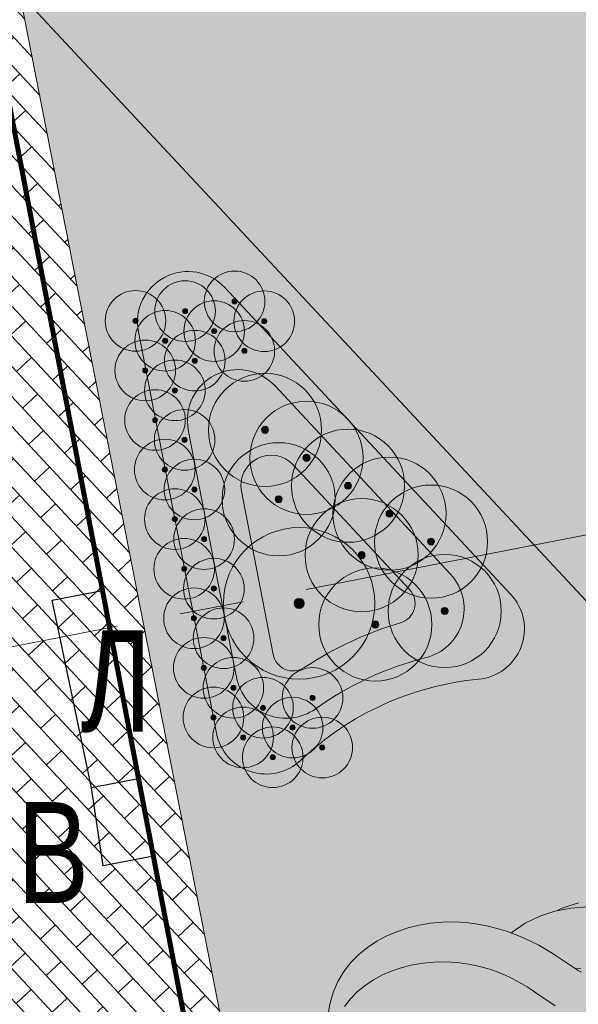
# Model space of a CAD drawing. Header units: millimetres. Extents: x 4385 to 11928, y 17253 to 36963.
# Tile 39 of 256: x 5899.48 to 5905.02, y 18456.08 to 18465.83. Entities that reach past the tile are written whole.
import ezdxf

# ---------------------------------------------------------------- set-up
doc = ezdxf.new("R2010")
doc.units = ezdxf.units.MM
doc.linetypes.add('CENTER', pattern=[50.8, 31.75, -6.35, 6.35, -6.35])
doc.linetypes.add('DASHED', pattern=[19.05, 12.7, -6.35])
for name, color, linetype, lineweight, true_color in [('БЛАГО_Ботаническая_Р$0$БЛАГО_МАФ', 7, 'Continuous', 0, 0x000000), ('ГП_здания_сносимые', 7, 'Continuous', 9, 0xfaed00), ('ОЗЕЛ_Ботаническая_Р$0$ОЗЕЛ_растительность', 7, 'Continuous', 5, 0x000000), ('ОЗЕЛ_Ботаническая_Р$0$ОЗЕЛ_растительность_кустарники', 7, 'Continuous', 5, 0x000000), ('Покр_георешетка_газон_8.2(п)', 7, 'Continuous', 0, 0x394c26), ('Покр_озел_9(п)', 7, 'Continuous', 0, 0xc4cfab), ('Покр_трот_плитка_300х100х80_пеш_2.2(п)', 7, 'Continuous', 0, 0xffffff)]:
    doc.layers.add(name, color=color, linetype=linetype, lineweight=lineweight, true_color=true_color)
for name, color, linetype, lineweight in [('Геоподоснова_34179-21 от 9.08.21$0$Вентиляторы', 7, 'Continuous', 25), ('Геоподоснова_34179-21 от 9.08.21$0$Здания', 7, 'Continuous', 25), ('Геоподоснова_34179-21 от 9.08.21$0$Люки', 7, 'Continuous', 25), ('ГП_здан_проект_оси', 50, 'CENTER', 0), ('ГП_тротуары', 210, 'Continuous', 5)]:
    doc.layers.add(name, color=color, linetype=linetype, lineweight=lineweight)
for name, color, linetype, lineweight, true_color, transparency in [('ГП_озел_штриховка_сущ', 7, 'Continuous', 0, 0x829556, 0.6), ('ГП_тротуары_штриховка_сущ', 7, 'Continuous', 0, 0xba8573, 0.6), ('ГП_холм и геопластика', 7, 'Continuous', 0, 0x36526d, 0.5), ('ОЗЕЛ_Ботаническая_Р$0$ГП_холм и геопластика', 7, 'Continuous', 0, 0x36526d, 0.5), ('ОЗЕЛ_Ботаническая_Р$0$ОЗЕЛ_растительность_заливка', 7, 'Continuous', 0, 0x000000, 0.2)]:
    doc.layers.add(name, color=color, linetype=linetype, lineweight=lineweight, true_color=true_color, transparency=transparency)
doc.styles.add('Геоподоснова_34179-21 от 9.08.21$0$Style-RUSSIAN_1251', font='RUSSIAN_1251.shx')

# ---------------------------------------------------------------- blocks, each defined once
blk = doc.blocks.new('Геоподоснова_34179-21 от 9.08.21')
at = {"layer": 'Геоподоснова_34179-21 от 9.08.21$0$Вентиляторы', "color": 7, "linetype": 'Continuous', "lineweight": 25, "flags": 128}
blk.add_lwpolyline([(5900.8081, 18457.5493), (5900.311, 18457.454), (5900.195, 18458.226)], dxfattribs=at)
at = {"layer": 'Геоподоснова_34179-21 от 9.08.21$0$Здания', "color": 7, "linetype": 'Continuous', "lineweight": 25, "flags": 128}
blk.add_lwpolyline([(5945.682, 18473.1731), (5920.9792, 18468.4239), (5921.1682, 18467.4725), (5921.4501, 18466.0533), (5916.5553, 18465.1437), (5915.1666, 18464.8856), (5914.6385, 18467.7278), (5914.4187, 18468.9102), (5913.9698, 18471.3261), (5911.854, 18482.7109), (5911.6694, 18482.676), (5905.6244, 18481.5324), (5902.6276, 18480.9655), (5900.5527, 18480.5729), (5897.031, 18479.9067), (5896.541, 18479.814), (5900.2945, 18460.2292), (5900.3041, 18460.1793), (5900.6114, 18458.5759), (5900.6613, 18458.3154), (5900.8081, 18457.5493), (5900.8153, 18457.5116), (5901.8651, 18452.0341)], dxfattribs=at)
at = {"layer": 'Геоподоснова_34179-21 от 9.08.21$0$Люки', "color": 7, "linetype": 'Continuous', "lineweight": 25, "flags": 128}
blk.add_lwpolyline([(5900.6613, 18458.3154), (5900.195, 18458.226), (5899.807, 18460.084), (5900.3041, 18460.1793)], dxfattribs=at)
at = {"layer": 'Геоподоснова_34179-21 от 9.08.21$0$Вентиляторы', "color": 7, "linetype": 'Continuous', "lineweight": 25, "style": 'Геоподоснова_34179-21 от 9.08.21$0$Style-RUSSIAN_1251', "width": 0.8}
blk.add_text('В', height=1, dxfattribs=at).set_placement((5899.458, 18457.0859))
at = {"layer": 'Геоподоснова_34179-21 от 9.08.21$0$Люки', "color": 7, "linetype": 'Continuous', "lineweight": 25, "style": 'Геоподоснова_34179-21 от 9.08.21$0$Style-RUSSIAN_1251', "width": 0.8}
blk.add_text('Л', height=1, dxfattribs=at).set_placement((5900.0884, 18458.7834))
blk = doc.blocks.new('БЛАГО_Ботаническая_Р$0$spiderweb_003')
at = {"layer": 'БЛАГО_Ботаническая_Р$0$БЛАГО_МАФ', "true_color": 0xf2f2f2}
h = blk.add_hatch(color=7, dxfattribs=at)
h.dxf.hatch_style = 1
h.paths.add_polyline_path([(5916247, 18522081), (5916328, 18522128), (5916405, 18522181), (5916477, 18522237), (5916482, 18522241), (5916544, 18522297), (5916607, 18522361), (5916665, 18522427), (5916719, 18522496), (5916768, 18522567), (5916813, 18522640), (5916842, 18522695), (5916853, 18522715), (5916889, 18522792), (5916922, 18522869), (5916950, 18522947), (5916974, 18523026), (5916992, 18523101), (5916994, 18523105), (5917026, 18523272), (5917050, 18523437), (5917065, 18523599), (5917075, 18523757), (5917076, 18523802), (5917079, 18523908), (5917078, 18524052), (5917075, 18524188), (5917071, 18524278), (5917070, 18524313), (5917063, 18524426), (5917056, 18524525), (5917053, 18524565), (5917049, 18524610), (5917044, 18524678), (5917041, 18524732), (5917041, 18524770), (5917043, 18524793), (5917049, 18524801), (5916576, 18525354), (5916557, 18525370), (5916545, 18525354), (5916540, 18525305), (5916542, 18525222), (5916548, 18525112), (5916558, 18524982), (5916568, 18524840), (5916579, 18524692), (5916588, 18524541), (5916594, 18524388), (5916598, 18524235), (5916598, 18524082), (5916594, 18523930), (5916585, 18523780), (5916571, 18523634), (5916551, 18523492), (5916524, 18523356), (5916506, 18523283), (5916485, 18523212), (5916460, 18523143), (5916432, 18523076), (5916402, 18523012), (5916369, 18522951), (5916333, 18522894), (5916296, 18522839), (5916256, 18522788), (5916214, 18522740), (5916171, 18522697), (5916126, 18522657), (5916080, 18522620), (5916032, 18522588), (5915984, 18522560), (5915934, 18522535), (5915883, 18522515), (5915820, 18522493), (5915755, 18522474), (5915690, 18522458), (5915624, 18522442), (5915488, 18522411), (5915419, 18522395), (5915349, 18522378), (5915278, 18522358), (5915205, 18522335), (5915131, 18522309), (5915056, 18522279), (5914979, 18522244), (5914900, 18522204), (5914820, 18522157), (5914737, 18522104), (5914651, 18522043), (5914541, 18521953), (5914438, 18521855), (5914345, 18521751), (5914261, 18521643), (5914187, 18521531), (5914123, 18521415), (5914069, 18521297), (5914025, 18521177), (5913993, 18521055), (5913972, 18520933), (5913963, 18520810), (5913968, 18520688), (5913987, 18520568), (5914021, 18520450), (5914070, 18520336), (5914135, 18520227), (5914216, 18520126), (5914293, 18520042), (5914374, 18519955), (5914460, 18519867), (5914549, 18519778), (5914643, 18519688), (5914740, 18519599), (5914841, 18519512), (5914897, 18519466), (5914945, 18519426), (5915052, 18519345), (5915162, 18519267), (5915276, 18519195), (5915394, 18519128), (5915515, 18519070), (5915639, 18519020), (5915768, 18518981), (5915900, 18518955), (5916034, 18518944), (5916193, 18519652), (5916111, 18519659), (5916028, 18519676), (5916028, 18519676), (5915942, 18519701), (5915855, 18519736), (5915766, 18519779), (5915677, 18519830), (5915587, 18519887), (5915497, 18519950), (5915407, 18520018), (5915339, 18520074), (5915318, 18520091), (5915231, 18520167), (5915145, 18520246), (5915060, 18520327), (5914979, 18520408), (5914899, 18520490), (5914824, 18520571), (5914753, 18520648), (5914717, 18520693), (5914690, 18520739), (5914669, 18520787), (5914654, 18520839), (5914645, 18520895), (5914643, 18520955), (5914647, 18521017), (5914658, 18521082), (5914676, 18521148), (5914700, 18521215), (5914730, 18521281), (5914766, 18521346), (5914808, 18521408), (5914853, 18521467), (5914902, 18521521), (5914953, 18521570), (5915007, 18521614), (5915071, 18521660), (5915094, 18521674), (5915131, 18521699), (5915189, 18521732), (5915245, 18521761), (5915299, 18521786), (5915353, 18521807), (5915406, 18521826), (5915461, 18521843), (5915516, 18521858), (5915574, 18521873), (5915634, 18521887), (5915765, 18521916), (5915815, 18521928), (5915836, 18521933), (5915911, 18521952), (5915911, 18521953), (5915990, 18521975), (5916073, 18522003), (5916162, 18522039)])
h = blk.add_hatch(color=7, dxfattribs=at)
h.dxf.hatch_style = 1
h.paths.add_polyline_path([(5916002, 18521804), (5915942, 18521901), (5915911, 18521953), (5915836, 18521933), (5915815, 18521928), (5915852, 18521872), (5915901, 18521799), (5915950, 18521730), (5915995, 18521669), (5916037, 18521616), (5916074, 18521572), (5916104, 18521540), (5916126, 18521520), (5916138, 18521511), (5916183, 18521487), (5916222, 18521474), (5916187, 18521522), (5916125, 18521614), (5916063, 18521708)])
h.paths.add_polyline_path([(5917610, 18520523), (5917696, 18520544), (5917717, 18520549), (5917724, 18520550), (5917817, 18520575), (5917912, 18520601), (5918135, 18520678), (5918316, 18520777), (5918443, 18520894), (5918507, 18521018), (5918608, 18521618), (5918530, 18521467), (5918372, 18521321), (5918147, 18521199), (5917881, 18521106), (5917720, 18521062), (5917564, 18521022), (5917412, 18520985), (5917263, 18520951), (5917116, 18520922), (5916972, 18520895), (5916830, 18520872), (5916690, 18520853), (5916553, 18520838), (5916419, 18520828), (5916290, 18520823), (5916164, 18520824), (5916045, 18520832), (5915931, 18520847), (5915826, 18520870), (5915729, 18520904), (5915645, 18520948), (5915609, 18520976), (5915856, 18520723), (5915875, 18520700), (5915946, 18520624), (5916017, 18520557), (5916090, 18520503), (5916167, 18520463), (5916254, 18520433), (5916349, 18520412), (5916427, 18520401), (5916451, 18520398), (5916559, 18520391), (5916671, 18520391), (5916777, 18520395), (5916787, 18520395), (5916905, 18520404), (5917025, 18520417), (5917146, 18520433), (5917265, 18520453), (5917383, 18520474), (5917499, 18520498)])
h.paths.add_polyline_path([(5916777, 18520395), (5916671, 18520391), (5916559, 18520391), (5916451, 18520398), (5916427, 18520401), (5916383, 18520370), (5916699, 18519693), (5917003, 18519910)])
h.paths.add_polyline_path([(5917454, 18520227), (5917518, 18520300), (5917580, 18520377), (5917640, 18520460), (5917696, 18520544), (5917610, 18520523), (5917499, 18520498), (5917383, 18520474), (5917265, 18520453), (5917146, 18520433), (5917025, 18520417), (5916905, 18520404), (5916787, 18520395), (5916777, 18520395), (5917003, 18519910), (5917091, 18519949), (5917171, 18519993), (5917247, 18520043), (5917319, 18520099), (5917388, 18520160)], flags=17)
h.paths.add_polyline_path([(5917125, 18519926), (5917251, 18520025), (5917367, 18520128), (5917470, 18520233), (5917563, 18520338), (5917644, 18520441), (5917717, 18520540), (5917724, 18520550), (5917717, 18520549), (5917696, 18520544), (5917640, 18520460), (5917580, 18520377), (5917518, 18520300), (5917454, 18520227), (5917388, 18520160), (5917319, 18520099), (5917247, 18520043), (5917171, 18519993), (5917091, 18519949), (5917003, 18519910), (5916699, 18519693), (5916846, 18519758), (5916989, 18519837)])
h.paths.add_polyline_path([(5917567, 18522189), (5917457, 18522275), (5917340, 18522359), (5917221, 18522440), (5917106, 18522516), (5917003, 18522584), (5916919, 18522640), (5916861, 18522679), (5916842, 18522695), (5916813, 18522640), (5916768, 18522567), (5916719, 18522496), (5916665, 18522427), (5916607, 18522361), (5916544, 18522297), (5916482, 18522241), (5916547, 18522188), (5916679, 18522099), (5916814, 18522010), (5916952, 18521918), (5917091, 18521826), (5917227, 18521733), (5917355, 18521641), (5917437, 18521577), (5917443, 18521573), (5917455, 18521576), (5917546, 18521600), (5917629, 18521623), (5917748, 18521665), (5917814, 18521701), (5917848, 18521733), (5917867, 18521768), (5917870, 18521815), (5917853, 18521875), (5917812, 18521945), (5917749, 18522023), (5917666, 18522105)])
h.paths.add_polyline_path([(5917208, 18522906), (5917088, 18523023), (5916992, 18523101), (5916974, 18523026), (5916950, 18522947), (5916922, 18522869), (5916903, 18522824), (5916919, 18522811), (5916976, 18522772), (5917060, 18522717), (5917163, 18522649), (5917278, 18522572), (5917397, 18522491), (5917514, 18522407), (5917503, 18522441), (5917454, 18522557), (5917389, 18522673), (5917308, 18522790)])
h.paths.add_polyline_path([(5915919, 18523224), (5915931, 18523253), (5915942, 18523283), (5915947, 18523301), (5915911, 18523282), (5915871, 18523254), (5915873, 18523239), (5915891, 18523169), (5915891, 18523170), (5915905, 18523196)], flags=17)
h.paths.add_polyline_path([(5915998, 18523578), (5916010, 18523700), (5916017, 18523824), (5916021, 18523948), (5916021, 18524053), (5915855, 18524025), (5915645, 18523953), (5915455, 18523854), (5915285, 18523733), (5915135, 18523592), (5915007, 18523435), (5914912, 18523285), (5914901, 18523266), (5914818, 18523086), (5914760, 18522898), (5914731, 18522704), (5914731, 18522690), (5914786, 18522718), (5914885, 18522763), (5914982, 18522802), (5915074, 18522835), (5915163, 18522862), (5915247, 18522886), (5915326, 18522905), (5915399, 18522923), (5915528, 18522952), (5915583, 18522965), (5915600, 18522969), (5915602, 18522973), (5915632, 18523021), (5915713, 18523119), (5915806, 18523207), (5915871, 18523254), (5915911, 18523282), (5915947, 18523301), (5915951, 18523315), (5915959, 18523347), (5915981, 18523460)])
h.paths.add_polyline_path([(5916018, 18524191), (5916013, 18524308), (5916010, 18524358), (5915917, 18524327), (5915831, 18524297), (5915629, 18524192), (5915446, 18524061), (5915284, 18523909), (5915143, 18523737), (5915025, 18523548), (5914930, 18523343), (5914912, 18523285), (5915007, 18523435), (5915135, 18523592), (5915285, 18523733), (5915455, 18523854), (5915645, 18523953), (5915645, 18523953), (5915855, 18524025), (5916021, 18524053), (5916021, 18524071)])
h.paths.add_polyline_path([(5915999, 18524523), (5915991, 18524619), (5915989, 18524650), (5915982, 18524618), (5915956, 18524507), (5915927, 18524375), (5915917, 18524327), (5916010, 18524358), (5916006, 18524419)])
h.paths.add_polyline_path([(5917060, 18524792), (5917049, 18524801), (5917043, 18524793), (5917041, 18524770), (5917041, 18524732), (5917044, 18524678), (5917049, 18524610), (5917053, 18524565), (5917054, 18524571), (5917071, 18524670), (5917074, 18524746)])
h.paths.add_polyline_path([(5918069, 18523491), (5917924, 18523660), (5917756, 18523823), (5917563, 18523981), (5917345, 18524132), (5917082, 18524274), (5917071, 18524278), (5917075, 18524188), (5917078, 18524052), (5917079, 18523908), (5917076, 18523802), (5917099, 18523790), (5917341, 18523622), (5917555, 18523447), (5917742, 18523265), (5917899, 18523081), (5918028, 18522897), (5918129, 18522715), (5918205, 18522537), (5918258, 18522364), (5918282, 18522238), (5918288, 18522250), (5918295, 18522244), (5918410, 18522131), (5918445, 18522088), (5918464, 18522261), (5918465, 18522438), (5918449, 18522615), (5918415, 18522791), (5918361, 18522968), (5918286, 18523144), (5918189, 18523318)])
h.paths.add_polyline_path([(5915776, 18519903), (5915724, 18519908), (5915667, 18519920), (5915604, 18519939), (5915536, 18519966), (5915463, 18520001), (5915386, 18520044), (5915339, 18520074), (5915407, 18520018), (5915497, 18519950), (5915587, 18519887), (5915677, 18519830), (5915766, 18519779), (5915855, 18519736), (5915942, 18519701), (5916028, 18519676), (5916111, 18519659), (5916193, 18519652)])
h = blk.add_hatch(color=7, dxfattribs=at)
h.dxf.hatch_style = 1
h.paths.add_polyline_path([(5915602, 18522973), (5915601, 18522969), (5915632, 18522977), (5915674, 18522990), (5915710, 18523002), (5915728, 18523009), (5916149, 18522677), (5916126, 18522657), (5916080, 18522620), (5916032, 18522588), (5915984, 18522560), (5915934, 18522535), (5915883, 18522515), (5915820, 18522493), (5915755, 18522474), (5915690, 18522458), (5915624, 18522442), (5915488, 18522411), (5915419, 18522395), (5915349, 18522378), (5915278, 18522358), (5915205, 18522335), (5915131, 18522309), (5915056, 18522279), (5914979, 18522244), (5914900, 18522204), (5914820, 18522157), (5914737, 18522104), (5914651, 18522043), (5914541, 18521953), (5914438, 18521855), (5914345, 18521751), (5914261, 18521643), (5914187, 18521531), (5914123, 18521415), (5914069, 18521297), (5914059, 18521272), (5913674, 18521411), (5913710, 18521545), (5913758, 18521676), (5913816, 18521804), (5913885, 18521927), (5913963, 18522046), (5914052, 18522160), (5914149, 18522268), (5914255, 18522370), (5914370, 18522463), (5914476, 18522539), (5914581, 18522607), (5914684, 18522666), (5914731, 18522690), (5914786, 18522718), (5914885, 18522763), (5914982, 18522802), (5915074, 18522835), (5915163, 18522862), (5915247, 18522886), (5915326, 18522905), (5915399, 18522923), (5915528, 18522952), (5915583, 18522965), (5915600, 18522969)])
h = blk.add_hatch(color=7, dxfattribs=at)
h.dxf.hatch_style = 1
h.paths.add_polyline_path([(5913993, 18521055), (5914025, 18521177), (5914059, 18521272), (5913674, 18521411), (5913651, 18521275), (5913642, 18521136), (5913647, 18520997), (5913669, 18520858), (5913708, 18520720), (5913766, 18520585), (5913844, 18520455), (5913941, 18520334), (5914025, 18520243), (5914111, 18520152), (5914199, 18520060), (5914291, 18519969), (5914384, 18519879), (5914480, 18519791), (5914578, 18519706), (5914678, 18519624), (5914779, 18519547), (5914882, 18519475), (5914897, 18519466), (5914841, 18519512), (5914740, 18519599), (5914643, 18519688), (5914643, 18519688), (5914549, 18519778), (5914460, 18519867), (5914374, 18519955), (5914293, 18520042), (5914216, 18520126), (5914135, 18520227), (5914070, 18520336), (5914021, 18520450), (5913987, 18520568), (5913968, 18520688), (5913963, 18520810), (5913972, 18520933)])
at = {"layer": 'БЛАГО_Ботаническая_Р$0$БЛАГО_МАФ'}
for p, q in [((5915135, 18523592), (5915007, 18523435)), ((5915007, 18523435), (5914912, 18523285)), ((5915025, 18523548), (5914930, 18523343)), ((5914930, 18523343), (5914912, 18523285)), ((5914901, 18523266), (5914818, 18523086)), ((5914912, 18523285), (5914901, 18523266)), ((5914818, 18523086), (5914760, 18522898)), ((5915528, 18522952), (5915399, 18522923)), ((5915583, 18522965), (5915528, 18522952)), ((5915600, 18522969), (5915583, 18522965)), ((5915600, 18522969), (5915602, 18522973)), ((5915601, 18522969), (5915600, 18522969)), ((5915632, 18522977), (5915601, 18522969)), ((5915602, 18522973), (5915601, 18522969)), ((5915602, 18522973), (5915632, 18523021)), ((5915674, 18522990), (5915632, 18522977)), ((5914760, 18522898), (5914731, 18522704)), ((5915074, 18522835), (5914982, 18522802)), ((5915163, 18522862), (5915074, 18522835)), ((5915247, 18522886), (5915163, 18522862)), ((5915326, 18522905), (5915247, 18522886)), ((5915399, 18522923), (5915326, 18522905)), ((5914786, 18522718), (5914731, 18522690)), ((5914885, 18522763), (5914786, 18522718)), ((5914982, 18522802), (5914885, 18522763)), ((5914581, 18522607), (5914476, 18522539)), ((5914684, 18522666), (5914581, 18522607)), ((5914731, 18522690), (5914684, 18522666)), ((5914731, 18522704), (5914731, 18522690)), ((5914476, 18522539), (5914370, 18522463)), ((5915755, 18522474), (5915690, 18522458)), ((5914255, 18522370), (5914149, 18522268)), ((5914370, 18522463), (5914255, 18522370)), ((5915278, 18522358), (5915205, 18522335)), ((5915349, 18522378), (5915278, 18522358)), ((5915419, 18522395), (5915349, 18522378)), ((5915488, 18522411), (5915419, 18522395)), ((5915624, 18522442), (5915488, 18522411)), ((5915690, 18522458), (5915624, 18522442)), ((5914149, 18522268), (5914052, 18522160)), ((5914979, 18522244), (5914900, 18522204)), ((5915056, 18522279), (5914979, 18522244)), ((5915131, 18522309), (5915056, 18522279)), ((5915205, 18522335), (5915131, 18522309)), ((5914052, 18522160), (5913963, 18522046)), ((5914737, 18522104), (5914651, 18522043)), ((5914820, 18522157), (5914737, 18522104)), ((5914900, 18522204), (5914820, 18522157)), ((5913963, 18522046), (5913885, 18521927)), ((5914651, 18522043), (5914541, 18521953)), ((5913885, 18521927), (5913816, 18521804)), ((5914541, 18521953), (5914438, 18521855)), ((5913816, 18521804), (5913758, 18521676)), ((5914345, 18521751), (5914261, 18521643)), ((5914438, 18521855), (5914345, 18521751)), ((5913758, 18521676), (5913710, 18521545)), ((5914261, 18521643), (5914187, 18521531)), ((5913710, 18521545), (5913674, 18521411)), ((5914187, 18521531), (5914123, 18521415)), ((5913674, 18521411), (5913651, 18521275)), ((5914123, 18521415), (5914069, 18521297)), ((5913651, 18521275), (5913642, 18521136)), ((5914069, 18521297), (5914025, 18521177)), ((5913642, 18521136), (5913647, 18520997)), ((5914025, 18521177), (5913993, 18521055)), ((5913993, 18521055), (5913972, 18520933)), ((5913647, 18520997), (5913669, 18520858)), ((5913972, 18520933), (5913963, 18520810)), ((5913669, 18520858), (5913708, 18520720)), ((5913963, 18520810), (5913968, 18520688)), ((5913708, 18520720), (5913766, 18520585)), ((5913968, 18520688), (5913987, 18520568)), ((5913766, 18520585), (5913844, 18520455)), ((5913844, 18520455), (5913941, 18520334))]:
    blk.add_line(p, q, dxfattribs=at)
blk = doc.blocks.new('*U1064')
at = {"layer": 'БЛАГО_Ботаническая_Р$0$БЛАГО_МАФ', "xscale": 0.0008034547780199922, "yscale": 0.0008034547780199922, "zscale": 0.0008034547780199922, "rotation": 313.0554859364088}
blk.add_blockref('БЛАГО_Ботаническая_Р$0$spiderweb_003', (-8214.2938, 11769.0688), dxfattribs=at)
blk = doc.blocks.new('ОЗЕЛ_Ботаническая_Р$0$Спирея_серая_Грефшейм')
at = {"layer": 'ОЗЕЛ_Ботаническая_Р$0$ОЗЕЛ_растительность', "transparency": 33554687}
h = blk.add_hatch(color=256, dxfattribs=at)
h.dxf.hatch_style = 1
edge = h.paths.add_edge_path()
edge.add_arc((0, 0), 35, 0, 360)
at = {"layer": 'ОЗЕЛ_Ботаническая_Р$0$ОЗЕЛ_растительность_заливка', "true_color": 0x7c9464, "transparency": 33554559}
h = blk.add_hatch(color=65, dxfattribs=at)
h.dxf.hatch_style = 1
edge = h.paths.add_edge_path()
edge.add_arc((0, 0), 560, 0, 360)
at = {"layer": 'ОЗЕЛ_Ботаническая_Р$0$ОЗЕЛ_растительность'}
for radius in [560, 35]:
    blk.add_circle((0, 0), radius, dxfattribs=at)
blk = doc.blocks.new('ОЗЕЛ_Ботаническая_Р$0$Спирея_япон_Дабл_плей_голд')
at = {"layer": 'ОЗЕЛ_Ботаническая_Р$0$ОЗЕЛ_растительность', "transparency": 33554687}
h = blk.add_hatch(color=256, dxfattribs=at)
h.dxf.hatch_style = 1
edge = h.paths.add_edge_path()
edge.add_arc((0, 0), 25, 0, 360)
at = {"layer": 'ОЗЕЛ_Ботаническая_Р$0$ОЗЕЛ_растительность_заливка', "true_color": 0xf2b84b, "transparency": 33554559}
h = blk.add_hatch(color=43, dxfattribs=at)
h.dxf.hatch_style = 1
edge = h.paths.add_edge_path()
edge.add_arc((0, 0), 300, 0, 360)
at = {"layer": 'ОЗЕЛ_Ботаническая_Р$0$ОЗЕЛ_растительность'}
for radius in [300, 25]:
    blk.add_circle((0, 0), radius, dxfattribs=at)
blk = doc.blocks.new('ОЗЕЛ_Ботаническая_Р$0$Пузыреплод_калин_Лютеус')
at = {"layer": 'ОЗЕЛ_Ботаническая_Р$0$ОЗЕЛ_растительность', "transparency": 33554687}
h = blk.add_hatch(color=256, dxfattribs=at)
h.dxf.hatch_style = 1
edge = h.paths.add_edge_path()
edge.add_arc((0, 0), 50, 0, 360)
at = {"layer": 'ОЗЕЛ_Ботаническая_Р$0$ОЗЕЛ_растительность_заливка', "true_color": 0xf2cb05, "transparency": 33554559}
h = blk.add_hatch(color=40, dxfattribs=at)
h.dxf.hatch_style = 1
edge = h.paths.add_edge_path()
edge.add_arc((0, 0), 750, 0, 360)
at = {"layer": 'ОЗЕЛ_Ботаническая_Р$0$ОЗЕЛ_растительность'}
for radius in [750, 50]:
    blk.add_circle((0, 0), radius, dxfattribs=at)
blk = doc.blocks.new('ОЗЕЛ_Ботаническая_Р')
at = {"layer": 'ОЗЕЛ_Ботаническая_Р$0$ГП_холм и геопластика', "ltscale": 2}
for points in [[(5900.6593, 18462.7397, -0.753645), (5901.5157, 18463.1763), (5904.3478, 18460.1398, -0.622624), (5904.0289, 18459.3009, 0.168044), (5902.2679, 18458.5001, -0.592067), (5901.4328, 18458.7671)], [(5901.1538, 18461.7696, -0.753645), (5902.0102, 18462.2062), (5903.7505, 18460.3403, -0.570494), (5903.5074, 18459.5146, 0.093375), (5902.4123, 18459.0073, -0.545823), (5901.631, 18459.3186)], [(5901.6798, 18461.1611, -0.753645), (5902.1936, 18461.4231), (5903.3454, 18460.1882, -0.556224), (5903.2565, 18459.8602, 0.072415), (5902.3005, 18459.4153, -0.532934), (5901.9946, 18459.5444)]]:
    blk.add_lwpolyline(points, format="xyb", close=True, dxfattribs=at)
at = {"layer": 'ОЗЕЛ_Ботаническая_Р$0$ОЗЕЛ_растительность_кустарники', "xscale": 0.001, "yscale": 0.001, "zscale": 0.001}
for name, p in [('ОЗЕЛ_Ботаническая_Р$0$Спирея_япон_Дабл_плей_голд', (5901.6124, 18463.0403)), ('ОЗЕЛ_Ботаническая_Р$0$Спирея_япон_Дабл_плей_голд', (5901.1217, 18462.9438)), ('ОЗЕЛ_Ботаническая_Р$0$Спирея_япон_Дабл_плей_голд', (5900.6311, 18462.8474)), ('ОЗЕЛ_Ботаническая_Р$0$Спирея_япон_Дабл_плей_голд', (5901.9059, 18462.8432)), ('ОЗЕЛ_Ботаническая_Р$0$Спирея_япон_Дабл_плей_голд', (5901.4097, 18462.7456)), ('ОЗЕЛ_Ботаническая_Р$0$Спирея_япон_Дабл_плей_голд', (5900.9247, 18462.6503)), ('ОЗЕЛ_Ботаническая_Р$0$Спирея_япон_Дабл_плей_голд', (5901.7088, 18462.5497)), ('ОЗЕЛ_Ботаническая_Р$0$Спирея_япон_Дабл_плей_голд', (5901.2182, 18462.4532)), ('ОЗЕЛ_Ботаническая_Р$0$Спирея_япон_Дабл_плей_голд', (5900.7276, 18462.3568)), ('ОЗЕЛ_Ботаническая_Р$0$Спирея_япон_Дабл_плей_голд', (5901.0211, 18462.1597)), ('ОЗЕЛ_Ботаническая_Р$0$Спирея_серая_Грефшейм', (5901.9133, 18461.7686)), ('ОЗЕЛ_Ботаническая_Р$0$Спирея_япон_Дабл_плей_голд', (5900.8241, 18461.8661)), ('ОЗЕЛ_Ботаническая_Р$0$Спирея_серая_Грефшейм', (5902.3244, 18461.4921)), ('ОЗЕЛ_Ботаническая_Р$0$Спирея_япон_Дабл_плей_голд', (5901.1176, 18461.6691)), ('ОЗЕЛ_Ботаническая_Р$0$Спирея_серая_Грефшейм', (5902.7354, 18461.2157)), ('ОЗЕЛ_Ботаническая_Р$0$Спирея_япон_Дабл_плей_голд', (5900.9205, 18461.3755)), ('ОЗЕЛ_Ботаническая_Р$0$Спирея_серая_Грефшейм', (5902.0484, 18461.0817)), ('ОЗЕЛ_Ботаническая_Р$0$Спирея_япон_Дабл_плей_голд', (5901.214, 18461.1785)), ('ОЗЕЛ_Ботаническая_Р$0$Спирея_серая_Грефшейм', (5903.1465, 18460.9393)), ('ОЗЕЛ_Ботаническая_Р$0$Спирея_япон_Дабл_плей_голд', (5901.0203, 18460.8856)), ('ОЗЕЛ_Ботаническая_Р$0$Спирея_серая_Грефшейм', (5903.5575, 18460.6629)), ('ОЗЕЛ_Ботаническая_Р$0$Спирея_серая_Грефшейм', (5902.8705, 18460.5289)), ('ОЗЕЛ_Ботаническая_Р$0$Спирея_япон_Дабл_плей_голд', (5901.3105, 18460.6879)), ('ОЗЕЛ_Ботаническая_Р$0$Пузыреплод_калин_Лютеус', (5902.251, 18460.0514)), ('ОЗЕЛ_Ботаническая_Р$0$Спирея_япон_Дабл_плей_голд', (5901.1134, 18460.3943)), ('ОЗЕЛ_Ботаническая_Р$0$Спирея_япон_Дабл_плей_голд', (5901.407, 18460.1973)), ('ОЗЕЛ_Ботаническая_Р$0$Спирея_серая_Грефшейм', (5903.6926, 18459.976)), ('ОЗЕЛ_Ботаническая_Р$0$Спирея_серая_Грефшейм', (5903.0055, 18459.842)), ('ОЗЕЛ_Ботаническая_Р$0$Спирея_япон_Дабл_плей_голд', (5901.2099, 18459.9037)), ('ОЗЕЛ_Ботаническая_Р$0$Спирея_япон_Дабл_плей_голд', (5901.5034, 18459.7066)), ('ОЗЕЛ_Ботаническая_Р$0$Спирея_япон_Дабл_плей_голд', (5901.307, 18459.4132)), ('ОЗЕЛ_Ботаническая_Р$0$Спирея_япон_Дабл_плей_голд', (5901.5999, 18459.216)), ('ОЗЕЛ_Ботаническая_Р$0$Спирея_япон_Дабл_плей_голд', (5902.384, 18459.1154)), ('ОЗЕЛ_Ботаническая_Р$0$Спирея_япон_Дабл_плей_голд', (5901.8934, 18459.019)), ('ОЗЕЛ_Ботаническая_Р$0$Спирея_япон_Дабл_плей_голд', (5901.4025, 18458.9224)), ('ОЗЕЛ_Ботаническая_Р$0$Спирея_япон_Дабл_плей_голд', (5902.187, 18458.8219)), ('ОЗЕЛ_Ботаническая_Р$0$Спирея_япон_Дабл_плей_голд', (5901.6963, 18458.7254)), ('ОЗЕЛ_Ботаническая_Р$0$Спирея_япон_Дабл_плей_голд', (5902.4805, 18458.6248)), ('ОЗЕЛ_Ботаническая_Р$0$Спирея_япон_Дабл_плей_голд', (5901.9899, 18458.5284))]:
    blk.add_blockref(name, p, dxfattribs=at)
blk = doc.blocks.new('Покр')
at = {"layer": 'Покр_георешетка_газон_8.2(п)'}
h = blk.add_hatch(dxfattribs=at)
h.set_pattern_fill('HONEY', color=256, scale=0.07)
h.set_pattern_definition([(0, (-5962.5526, -18500.8752), (0.333375, 0.1924741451), [0.22225, -0.4445]), (120, (-5962.5526, -18500.8752), (-0.3333749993, 0.1924741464), [0.22225, -0.4445]), (60, (-5962.5526, -18500.8752), (7e-10, 0.3849482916), [-0.4445, 0.22225])])
h.paths.add_polyline_path([(-62.6548, -24.9682), (-65.6248, -21.7838), (-64.2735, -28.6569), (-63.1104, -34.5726), (-63.068, -34.7882), (-50.8026, -47.9389), (-46.8365, -47.1778), (-44.2188, -44.7364)])
at = {"layer": 'Покр_озел_9(п)'}
h = blk.add_hatch(color=256, dxfattribs=at)
h.dxf.hatch_style = 1
h.paths.add_polyline_path([(-63.068, -34.7882), (-60.1248, -49.7578), (-50.8026, -47.9389)])
at = {"layer": 'Покр_трот_плитка_300х100х80_пеш_2.2(п)'}
h = blk.add_hatch(dxfattribs=at)
h.set_pattern_fill('AR-BRSTD', color=256, scale=0.003, angle=313)
h.set_pattern_definition([(313, (-5962.5526, -18500.8752), (0.1486296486, 0.1385993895), []), (43, (-5962.5526, -18500.8752), (-0.0592434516, 0.361515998), [0.2032254, -0.2032254])])
h.paths.add_polyline_path([(-63.8351, -30.8868), (-64.9264, -29.7168), (-67.7092, -26.7331), (-67.4017, -28.2969), (-67.9907, -28.4115), (-67.6046, -30.375), (-67.0159, -30.2594), (-65.6575, -37.168), (-66.2442, -37.2832), (-65.8584, -39.2456), (-65.2717, -39.1304), (-63.9009, -46.1023), (-64.4959, -46.2191), (-64.1101, -48.1815), (-63.5151, -48.0647), (-63.0689, -50.3344), (-60.1248, -49.7578), (-63.026, -35.0018), (-63.1104, -34.5726)])

msp = doc.modelspace()

# ---------------------------------------------------------------- hatches: boundary and pattern name
at = {"layer": 'ГП_озел_штриховка_сущ'}
h = msp.add_hatch(dxfattribs=at)
h.set_pattern_fill('ANSI31', color=256, scale=0.1)
h.paths.add_polyline_path([(5902.5841, 18448.0458), (5903.8056, 18441.8214), (5922.6065, 18445.5107), (5934.6951, 18448.0265), (5951.702, 18451.333), (5954.1827, 18451.8153), (5952.9348, 18458.0908)])
edge = h.paths.add_edge_path()
edge.add_line((5900.2096, 18448.7517), (5901.643, 18441.364))
edge.add_line((5901.643, 18441.364), (5896.2222, 18440.1367))
edge.add_arc((5895.7806, 18442.0873), 2, 190.87537, 282.75753, ccw=False)
edge.add_line((5893.8165, 18441.7099), (5886.891, 18477.757))
edge.add_line((5886.891, 18477.757), (5887.39, 18477.8487))
edge.add_line((5887.39, 18477.8487), (5893.33, 18447.41))
edge.add_line((5893.33, 18447.41), (5900.2096, 18448.7517))
edge = h.paths.add_edge_path()
edge.add_line((5882.8443, 18445.3476), (5889.4819, 18446.8514))
edge.add_line((5889.4819, 18446.8514), (5885.7032, 18466.3115))
edge.add_line((5885.7032, 18466.3115), (5882.7383, 18481.6154))
edge.add_line((5882.7383, 18481.6154), (5881.9423, 18486.2502))
edge.add_arc((5883.2604, 18479.3486), 7.0264, 100.81231, 190.67739)
edge.add_line((5876.3556, 18478.0467), (5880.6945, 18455.5913))
edge.add_line((5880.6945, 18455.5913), (5882.8443, 18445.3476))
h.paths.add_polyline_path([(6035.0237, 18508.0269), (6039.2132, 18503.5739), (6057.801, 18521.457), (6053.7946, 18525.6736)])
h.paths.add_polyline_path([(6033.0608, 18497.6547), (6028.8217, 18502.1963), (6016.6116, 18490.7174), (6020.9013, 18485.9562)])
at = {"layer": 'ГП_тротуары_штриховка_сущ'}
h = msp.add_hatch(dxfattribs=at)
h.set_pattern_fill('ANSI31', color=256, scale=0.1, angle=90)
edge = h.paths.add_edge_path()
edge.add_line((5886.891, 18477.757), (5887.39, 18477.8487))
edge.add_line((5887.39, 18477.8487), (5886.9475, 18480.1165))
edge.add_line((5886.9475, 18480.1165), (5886.504, 18480.03))
edge.add_line((5886.504, 18480.03), (5885.2161, 18486.8906))
edge.add_line((5885.2161, 18486.8906), (5882.6187, 18486.4101))
edge.add_line((5882.6187, 18486.4101), (5881.9432, 18486.2446))
edge.add_line((5881.9432, 18486.2446), (5882.7383, 18481.6154))
edge.add_line((5882.7383, 18481.6154), (5885.7032, 18466.3115))
edge.add_line((5885.7032, 18466.3115), (5889.4819, 18446.8514))
edge.add_line((5889.4819, 18446.8514), (5882.8443, 18445.3476))
edge.add_line((5882.8443, 18445.3476), (5882.9529, 18444.8002))
edge.add_arc((5892.7617, 18446.7466), 10, 191.22368, 248.71592)
edge.add_arc((5892.7617, 18446.7466), 10, 248.71592, 258.56413)
edge.add_arc((5892.7719, 18446.9399), 10.1915, 258.7229, 283.84892)
edge.add_line((5895.2114, 18437.0446), (5904.9284, 18439.1294))
edge.add_arc((6024.7411, 17851.6914), 599.5319, 100.6706053, 101.5278222, ccw=False)
edge.add_line((5913.7303, 18440.8562), (5913.8066, 18440.8712))
edge.add_line((5913.8066, 18440.8712), (5923.7672, 18442.8826))
edge.add_line((5923.7672, 18442.8826), (5930.571, 18444.1801))
edge.add_line((5930.571, 18444.1801), (5947.6582, 18447.5527))
edge.add_line((5947.6582, 18447.5527), (5953.962, 18448.809))
edge.add_arc((5951.6261, 18456.7008), 8.2302, 286.48822, 295.94811)
edge.add_arc((5952.4823, 18455.2746), 6.5748, 294.67692, 308.80871)
edge.add_arc((5953.728, 18453.9668), 4.7774, 306.9967, 311.39357)
edge.add_arc((5956.2052, 18451.3949), 1.2202, 303.96371, 321.16145)
edge.add_arc((5955.7164, 18451.6481), 1.7632, 324.71721, 340.51925)
edge.add_arc((5956.2052, 18451.3949), 1.2202, 344.07501, 360.16819)
edge.add_arc((5945.9344, 18451.3648), 11.4911, 0.16819, 12.09667)
edge.add_line((5957.1704, 18453.7729), (5956.453, 18457.12))
edge.add_line((5956.453, 18457.12), (5976.513, 18463.101))
edge.add_line((5976.513, 18463.101), (5978.9335, 18464.1052))
edge.add_line((5978.9335, 18464.1052), (5900.2096, 18448.7517))
edge.add_line((5900.2096, 18448.7517), (5901.643, 18441.364))
edge.add_line((5901.643, 18441.364), (5896.2222, 18440.1367))
edge.add_arc((5895.7806, 18442.0873), 2, 190.87537, 282.75753, ccw=False)
edge.add_line((5893.8165, 18441.7099), (5886.891, 18477.757))
h.paths.add_polyline_path([(5922.6065, 18445.5107), (5903.8056, 18441.8214), (5902.5841, 18448.0458), (5952.9348, 18458.0908), (5954.1827, 18451.8153), (5951.702, 18451.333), (5934.6951, 18448.0265)], flags=16)
edge = h.paths.add_edge_path()
edge.add_line((6028.4873, 18489.5799), (6025.8995, 18490.739))
edge.add_line((6025.8995, 18490.739), (6025.883, 18490.749))
edge.add_line((6025.883, 18490.749), (6020.9013, 18485.9562))
edge.add_line((6020.9013, 18485.9562), (6016.6116, 18490.7174))
edge.add_line((6016.6116, 18490.7174), (6020.557, 18494.4265))
edge.add_line((6020.557, 18494.4265), (6028.8265, 18502.2007))
edge.add_line((6028.8265, 18502.2007), (6028.1079, 18502.9717))
edge.add_line((6028.1079, 18502.9717), (6028.1, 18502.9801))
edge.add_line((6028.1, 18502.9801), (5997.6703, 18474.4271))
edge.add_line((5997.6703, 18474.4271), (5998.1583, 18473.9056))
edge.add_line((5998.1583, 18473.9056), (6001.253, 18475.867))
edge.add_line((6001.253, 18475.867), (6015.7142, 18487.6931))
edge.add_line((6015.7142, 18487.6931), (6020.3566, 18483.9576))
edge.add_arc((6021.3712, 18485.5), 1.8462, 236.66417, 311.68947)
edge.add_arc((6005.6131, 18505.3265), 27.1695, 308.69579, 315.15269)
edge.add_line((6024.876, 18486.166), (6028.4873, 18489.5799))

# ---------------------------------------------------------------- linework, layer by layer
at = {"layer": 'ГП_здан_проект_оси', "ltscale": 0.1}
msp.add_line((5887.3609, 18457.2804), (5966.2748, 18472.6268), dxfattribs=at)
at = {"layer": 'ГП_здания_сносимые', "linetype": 'DASHED', "ltscale": 0.1, "const_width": 0.05}
msp.add_lwpolyline([(5953.1375, 18458.9664), (5902.4369, 18449.0508), (5896.541, 18479.814), (5900.5527, 18480.5729), (5900.3327, 18481.7359), (5898.8919, 18481.4546), (5898.6212, 18482.7012), (5911.1942, 18485.1577), (5911.5718, 18483.1253), (5913.3923, 18483.4636), (5915.6828, 18471.6444), (5915.9597, 18471.7002), (5916.4453, 18469.2868), (5917.3737, 18469.4594), (5917.6063, 18468.3501), (5916.3968, 18468.1254), (5916.6734, 18466.6372), (5920.0779, 18467.2699), (5919.7921, 18468.8085), (5920.8953, 18469.0398), (5921.0125, 18468.4303), (5945.682, 18473.1731)], dxfattribs=at)
at = {"layer": 'ГП_тротуары'}
for p, q in [((5897.9171, 18474.0595), (5902.7939, 18449.2557)), ((5899.4846, 18466.087), (5913.2154, 18451.3651))]:
    msp.add_line(p, q, dxfattribs=at)
at = {"layer": 'ГП_холм и геопластика', "ltscale": 2}
for points in [[(5900.6593, 18462.7397, -0.753645), (5901.5157, 18463.1763), (5904.3478, 18460.1398, -0.622624), (5904.0289, 18459.3009, 0.168044), (5902.2679, 18458.5001, -0.592067), (5901.4328, 18458.7671)], [(5901.1538, 18461.7696, -0.753645), (5902.0102, 18462.2062), (5903.7505, 18460.3403, -0.570494), (5903.5074, 18459.5146, 0.093375), (5902.4123, 18459.0073, -0.545823), (5901.631, 18459.3186)], [(5901.6798, 18461.1611, -0.753645), (5902.1936, 18461.4231), (5903.3454, 18460.1882, -0.556224), (5903.2565, 18459.8602, 0.072415), (5902.3005, 18459.4153, -0.532934), (5901.9946, 18459.5444)]]:
    msp.add_lwpolyline(points, format="xyb", close=True, dxfattribs=at)

# ---------------------------------------------------------------- block references
for name, p in [('*U1064', (0, 0)), ('Геоподоснова_34179-21 от 9.08.21', (0, 0)), ('Покр', (5962.5526, 18500.8752))]:
    msp.add_blockref(name, p)

# ---------------------------------------------------------------- next in the draw order: block references
msp.add_blockref('ОЗЕЛ_Ботаническая_Р', (0, 0))

doc.saveas('drawing.dxf')
